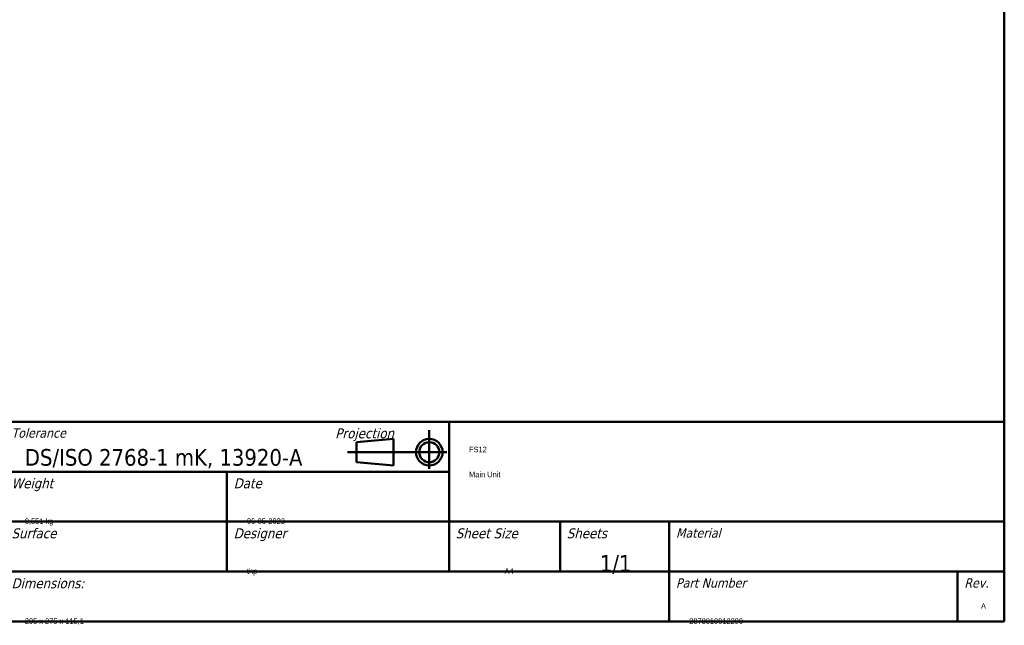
# Model space of a CAD drawing. Header units: millimetres. Extents: x 30 to 861, y 28 to 600.
# Tile 9 of 23: x 418 to 861, y 28 to 301. Entities that reach past the tile are written whole.
import ezdxf
from ezdxf.enums import TextEntityAlignment as Align

# ---------------------------------------------------------------- set-up
doc = ezdxf.new("R2018")
doc.units = ezdxf.units.MM
doc.header["$LTSCALE"] = 3
doc.layers.add('Border (ISO)', color=7, linetype='Continuous', lineweight=50)
doc.layers.add('Title (ISO)', color=7, linetype='Continuous', lineweight=50)
doc.styles.add('Note Text (ISO)', font='tahoma.ttf')
doc.styles.get("Standard").update_dxf_attribs({"font": 'tahoma.ttf'})

# ---------------------------------------------------------------- blocks, each defined once
blk = doc.blocks.new('Borders Border')
at = {"layer": 'Border (ISO)'}
for p, q in [((287, 200), (287, 10)), ((287, 10), (10, 10))]:
    blk.add_line(p, q, dxfattribs=at)
blk = doc.blocks.new('Title Blocks JKE')
at = {"layer": 'Title (ISO)'}
for p, q in [((100.89, 162.13), (290.89, 162.13)), ((207.56, 162.13), (207.56, 139.63)), ((290.89, 162.13), (290.89, 132.13)), ((204.59, 155.05), (204.59, 160.84)), ((193.66, 159.05), (199.2, 159.55)), ((193.66, 156.05), (193.66, 159.05)), ((199.2, 159.55), (199.2, 155.55)), ((207.2, 157.55), (192.34, 157.55)), ((199.2, 155.55), (193.66, 156.05)), ((140.89, 154.63), (207.56, 154.63)), ((174.22, 154.63), (174.22, 139.63)), ((140.89, 147.13), (290.89, 147.13)), ((224.22, 147.13), (224.22, 139.63)), ((240.61, 147.13), (240.61, 132.13)), ((140.89, 139.63), (290.89, 139.63)), ((283.89, 139.63), (283.89, 132.13)), ((290.89, 132.13), (100.89, 132.13))]:
    blk.add_line(p, q, dxfattribs=at)
for radius in [2, 1.5]:
    blk.add_circle((204.59, 157.55), radius, dxfattribs=at)
at = {"layer": 'Title (ISO)', "style": 'Note Text (ISO)'}
for s, insert, char_height, attachment_point in [('\\fTahoma|b0|i1;\\H1.4000;Tolerance', (141.89, 161.13), 1.4, 1), ('\\fTahoma|b0|i1;\\H1.5000;Projection', (190.47, 161.13), 1.5, 1), ('\\fTahoma|b0|i0;\\H2.5000;DS/ISO 2768-1 mK, 13920-A', (143.89, 155.13), 2.5, 7), ('\\fTahoma|b0|i1;\\H1.5000;Weight', (141.89, 153.63), 1.5, 1), ('\\fTahoma|b0|i1;\\H1.5000;Date', (175.22, 153.63), 1.5, 1), ('\\fTahoma|b0|i1;\\H1.5000;Surface', (141.89, 146.13), 1.5, 1), ('\\fTahoma|b0|i1;\\H1.5000;Designer', (175.22, 146.13), 1.5, 1), ('\\fTahoma|b0|i1;\\H1.5000;Sheet Size', (208.56, 146.13), 1.5, 1), ('\\fTahoma|b0|i1;\\H1.5000;Sheets', (225.22, 146.13), 1.5, 1), ('\\fTahoma|b0|i1;\\H1.4000;Material', (241.61, 146.13), 1.4, 1), ('\\fTahoma|b0|i1;\\H1.5000;Dimensions:', (141.89, 138.63), 1.5, 1), ('\\fTahoma|b0|i1;\\H1.4000;Part Number', (241.61, 138.63), 1.4, 1), ('\\fTahoma|b0|i1;\\H1.4000;Rev.', (284.89, 138.63), 1.4, 1)]:
    blk.add_mtext(s, dxfattribs=dict(at, insert=insert, char_height=char_height, attachment_point=attachment_point))
at = {"layer": 'Title (ISO)', "insert": (232.56, 139.3), "char_height": 2.5, "attachment_point": 8, "line_spacing_factor": 2.4, "style": 'Note Text (ISO)'}
blk.add_mtext('\\fTahoma|b0|i0;\\H2.5000;1/1', dxfattribs=at)
at = {"layer": 'Title (ISO)', "lineweight": 30, "flags": 104}
for tag, p in [('DESCRIPTION', (210.56, 158.38)), ('TITLE', (210.56, 154.63)), ('SUBJECT', (210.56, 150.88))]:
    blk.add_attdef(tag, text='', height=2.5, dxfattribs=at).set_placement(p, align=Align.MIDDLE_LEFT)
for tag, height, p in [('MASS\\P3;', 2.5, (143.89, 147.63)), ('CREATION_DATE', 2.5, (177.22, 147.63)), ('Surface', 2.5, (143.89, 140.13)), ('MATERIAL', 2.5, (243.61, 140.13)), ('DESIGNER', 2.5, (177.22, 140.13)), ('Dimension', 2.5, (143.89, 132.63)), ('PART_NUMBER', 2.2, (243.61, 132.63))]:
    blk.add_attdef(tag, text='', height=height, dxfattribs=at).set_placement(p, align=Align.BOTTOM_LEFT)
blk.add_attdef('Sheet_Size', text='', height=2.5, dxfattribs=at).set_placement((215.89, 140.13), align=Align.BOTTOM_CENTER)
blk.add_attdef('REVISION_NUMBER', text='', height=2.2, dxfattribs=at).set_placement((287.39, 134.9), align=Align.MIDDLE_CENTER)

msp = doc.modelspace()

# ---------------------------------------------------------------- block references
at = {"xscale": 3, "yscale": 3, "zscale": 3}
msp.add_blockref('Borders Border', (0, 0), dxfattribs=at)
ref = msp.add_blockref('Title Blocks JKE', (-11.67, -366.39), dxfattribs=dict(xscale=3, yscale=3, zscale=3))
lines = msp.add_mtext('A4', dxfattribs={"layer": 'Title (ISO)', "insert": (636, 54), "char_height": 2.5, "attachment_point": 1})
ref.add_attrib('Sheet_Size', '', (636, 54), dxfattribs={"flags": 104}).embed_mtext(lines)
lines = msp.add_mtext('FS12', dxfattribs={"layer": 'Title (ISO)', "insert": (620, 108.75), "char_height": 2.5, "attachment_point": 1})
ref.add_attrib('DESCRIPTION', '', (620, 108.75), dxfattribs={"flags": 104}).embed_mtext(lines)
lines = msp.add_mtext('Main Unit', dxfattribs={"layer": 'Title (ISO)', "insert": (620, 97.5), "char_height": 2.5, "attachment_point": 1})
ref.add_attrib('TITLE', '', (620, 97.5), dxfattribs={"flags": 104}).embed_mtext(lines)
lines = msp.add_mtext('0,551 kg', dxfattribs={"layer": 'Title (ISO)', "insert": (420, 76.5), "char_height": 2.5, "attachment_point": 1})
ref.add_attrib('MASS\\P3;', '', (420, 76.5), dxfattribs={"flags": 104}).embed_mtext(lines)
lines = msp.add_mtext('thp', dxfattribs={"layer": 'Title (ISO)', "insert": (520, 54), "char_height": 2.5, "attachment_point": 1})
ref.add_attrib('DESIGNER', '', (520, 54), dxfattribs={"flags": 104}).embed_mtext(lines)
lines = msp.add_mtext('06-05-2023', dxfattribs={"layer": 'Title (ISO)', "insert": (520, 76.5), "char_height": 2.5, "attachment_point": 1})
ref.add_attrib('CREATION_DATE', '', (520, 76.5), dxfattribs={"flags": 104}).embed_mtext(lines)
lines = msp.add_mtext('A', dxfattribs={"layer": 'Title (ISO)', "insert": (850.5, 38.3), "char_height": 2.5, "attachment_point": 1})
ref.add_attrib('REVISION_NUMBER', '', (850.5, 38.3), dxfattribs={"flags": 104}).embed_mtext(lines)
lines = msp.add_mtext('2878010012290', dxfattribs={"layer": 'Title (ISO)', "insert": (719.16, 31.5), "char_height": 2.5, "attachment_point": 1})
ref.add_attrib('PART_NUMBER', '', (719.16, 31.5), dxfattribs={"flags": 104}).embed_mtext(lines)
lines = msp.add_mtext('295 x 275 x 115,1  ', dxfattribs={"layer": 'Title (ISO)', "insert": (420, 31.5), "char_height": 2.5, "attachment_point": 1})
ref.add_attrib('Dimension', '', (420, 31.5), dxfattribs={"flags": 104}).embed_mtext(lines)

doc.saveas('drawing.dxf')
